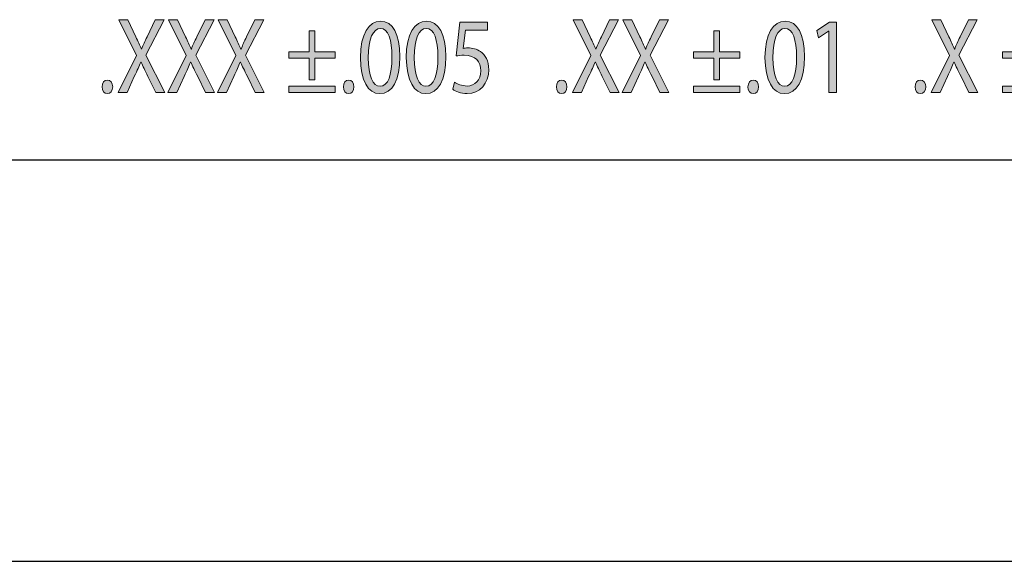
# Model space of a CAD drawing. Header units: inches. Extents: x -3.1 to 15.2, y -1.5 to 10.6.
# Tile 67 of 89: x 11.1 to 12.2, y -1.5 to -0.9. Entities that reach past the tile are written whole.
import ezdxf

# ---------------------------------------------------------------- set-up
doc = ezdxf.new("R2010")
doc.units = ezdxf.units.IN
doc.header["$MEASUREMENT"] = 0
doc.layers.add('chop', color=7, linetype='Continuous')

# ---------------------------------------------------------------- blocks, each defined once
blk = doc.blocks.new('block 3149')
at = {"layer": 'chop', "true_color": 0xffffff}
h = blk.add_hatch(color=7, dxfattribs=at)
h.dxf.hatch_style = 2
edge = h.paths.add_edge_path()
edge.add_spline(control_points=[(11.2278, -0.9773), (11.2278, -0.9773), (11.2189, -0.9588), (11.2189, -0.9588), (11.2153, -0.9517), (11.2131, -0.9471), (11.2109, -0.9423), (11.2109, -0.9423), (11.2107, -0.9423), (11.2107, -0.9423), (11.2087, -0.9471), (11.2068, -0.9516), (11.2032, -0.9589), (11.2032, -0.9589), (11.1948, -0.9773), (11.1948, -0.9773), (11.1948, -0.9773), (11.1845, -0.9773), (11.1845, -0.9773), (11.1845, -0.9773), (11.2058, -0.9349), (11.2058, -0.9349), (11.2058, -0.9349), (11.1854, -0.8935), (11.1854, -0.8935), (11.1854, -0.8935), (11.1958, -0.8935), (11.1958, -0.8935), (11.1958, -0.8935), (11.2049, -0.9131), (11.2049, -0.9131), (11.2075, -0.9186), (11.2095, -0.9229), (11.2113, -0.9273), (11.2113, -0.9273), (11.2116, -0.9273), (11.2116, -0.9273), (11.2136, -0.9223), (11.2153, -0.9185), (11.2179, -0.9131), (11.2179, -0.9131), (11.2274, -0.8935), (11.2274, -0.8935), (11.2274, -0.8935), (11.2377, -0.8935), (11.2377, -0.8935), (11.2377, -0.8935), (11.2166, -0.9343), (11.2166, -0.9343), (11.2166, -0.9343), (11.2382, -0.9773), (11.2382, -0.9773), (11.2382, -0.9773), (11.2278, -0.9773), (11.2278, -0.9773)], knot_values=[0, 0, 0, 0, 1, 1, 1, 2, 2, 2, 3, 3, 3, 4, 4, 4, 5, 5, 5, 6, 6, 6, 7, 7, 7, 8, 8, 8, 9, 9, 9, 10, 10, 10, 11, 11, 11, 12, 12, 12, 13, 13, 13, 14, 14, 14, 15, 15, 15, 16, 16, 16, 17, 17, 17, 18, 18, 18, 18], degree=3, periodic=1)
h = blk.add_hatch(color=7, dxfattribs=at)
h.dxf.hatch_style = 2
edge = h.paths.add_edge_path()
edge.add_spline(control_points=[(11.2851, -0.9773), (11.2851, -0.9773), (11.2762, -0.9588), (11.2762, -0.9588), (11.2726, -0.9517), (11.2704, -0.9471), (11.2682, -0.9423), (11.2682, -0.9423), (11.268, -0.9423), (11.268, -0.9423), (11.266, -0.9471), (11.2641, -0.9516), (11.2605, -0.9589), (11.2605, -0.9589), (11.2521, -0.9773), (11.2521, -0.9773), (11.2521, -0.9773), (11.2418, -0.9773), (11.2418, -0.9773), (11.2418, -0.9773), (11.263, -0.9349), (11.263, -0.9349), (11.263, -0.9349), (11.2427, -0.8935), (11.2427, -0.8935), (11.2427, -0.8935), (11.2531, -0.8935), (11.2531, -0.8935), (11.2531, -0.8935), (11.2622, -0.9131), (11.2622, -0.9131), (11.2648, -0.9186), (11.2668, -0.9229), (11.2686, -0.9273), (11.2686, -0.9273), (11.2689, -0.9273), (11.2689, -0.9273), (11.2709, -0.9223), (11.2726, -0.9185), (11.2752, -0.9131), (11.2752, -0.9131), (11.2847, -0.8935), (11.2847, -0.8935), (11.2847, -0.8935), (11.295, -0.8935), (11.295, -0.8935), (11.295, -0.8935), (11.2739, -0.9343), (11.2739, -0.9343), (11.2739, -0.9343), (11.2955, -0.9773), (11.2955, -0.9773), (11.2955, -0.9773), (11.2851, -0.9773), (11.2851, -0.9773)], knot_values=[0, 0, 0, 0, 1, 1, 1, 2, 2, 2, 3, 3, 3, 4, 4, 4, 5, 5, 5, 6, 6, 6, 7, 7, 7, 8, 8, 8, 9, 9, 9, 10, 10, 10, 11, 11, 11, 12, 12, 12, 13, 13, 13, 14, 14, 14, 15, 15, 15, 16, 16, 16, 17, 17, 17, 18, 18, 18, 18], degree=3, periodic=1)
h = blk.add_hatch(color=7, dxfattribs=at)
h.dxf.hatch_style = 2
edge = h.paths.add_edge_path()
edge.add_spline(control_points=[(11.3424, -0.9773), (11.3424, -0.9773), (11.3335, -0.9588), (11.3335, -0.9588), (11.3299, -0.9517), (11.3276, -0.9471), (11.3255, -0.9423), (11.3255, -0.9423), (11.3253, -0.9423), (11.3253, -0.9423), (11.3233, -0.9471), (11.3214, -0.9516), (11.3177, -0.9589), (11.3177, -0.9589), (11.3094, -0.9773), (11.3094, -0.9773), (11.3094, -0.9773), (11.2991, -0.9773), (11.2991, -0.9773), (11.2991, -0.9773), (11.3203, -0.9349), (11.3203, -0.9349), (11.3203, -0.9349), (11.2999, -0.8935), (11.2999, -0.8935), (11.2999, -0.8935), (11.3103, -0.8935), (11.3103, -0.8935), (11.3103, -0.8935), (11.3195, -0.9131), (11.3195, -0.9131), (11.3221, -0.9186), (11.324, -0.9229), (11.3259, -0.9273), (11.3259, -0.9273), (11.3262, -0.9273), (11.3262, -0.9273), (11.3282, -0.9223), (11.3299, -0.9185), (11.3325, -0.9131), (11.3325, -0.9131), (11.342, -0.8935), (11.342, -0.8935), (11.342, -0.8935), (11.3523, -0.8935), (11.3523, -0.8935), (11.3523, -0.8935), (11.3311, -0.9343), (11.3311, -0.9343), (11.3311, -0.9343), (11.3528, -0.9773), (11.3528, -0.9773), (11.3528, -0.9773), (11.3424, -0.9773), (11.3424, -0.9773)], knot_values=[0, 0, 0, 0, 1, 1, 1, 2, 2, 2, 3, 3, 3, 4, 4, 4, 5, 5, 5, 6, 6, 6, 7, 7, 7, 8, 8, 8, 9, 9, 9, 10, 10, 10, 11, 11, 11, 12, 12, 12, 13, 13, 13, 14, 14, 14, 15, 15, 15, 16, 16, 16, 17, 17, 17, 18, 18, 18, 18], degree=3, periodic=1)
h = blk.add_hatch(color=7, dxfattribs=at)
h.dxf.hatch_style = 2
edge = h.paths.add_edge_path()
edge.add_spline(control_points=[(11.5091, -0.936), (11.5091, -0.9635), (11.5006, -0.9787), (11.4858, -0.9787), (11.4727, -0.9787), (11.4639, -0.9639), (11.4637, -0.9371), (11.4637, -0.91), (11.4733, -0.8951), (11.4869, -0.8951), (11.501, -0.8951), (11.5091, -0.9103), (11.5091, -0.936)], knot_values=[0, 0, 0, 0, 1, 1, 1, 2, 2, 2, 3, 3, 3, 4, 4, 4, 4], degree=3, periodic=1)
edge = h.paths.add_edge_path()
edge.add_spline(control_points=[(11.4727, -0.9373), (11.4727, -0.9583), (11.4781, -0.9702), (11.4863, -0.9702), (11.4956, -0.9702), (11.5, -0.9572), (11.5, -0.9365), (11.5, -0.9166), (11.4958, -0.9036), (11.4864, -0.9036), (11.4785, -0.9036), (11.4727, -0.9153), (11.4727, -0.9373)], knot_values=[0, 0, 0, 0, 1, 1, 1, 2, 2, 2, 3, 3, 3, 4, 4, 4, 4], degree=3, periodic=1)
h = blk.add_hatch(color=7, dxfattribs=at)
h.dxf.hatch_style = 2
edge = h.paths.add_edge_path()
edge.add_spline(control_points=[(11.5619, -0.936), (11.5619, -0.9635), (11.5535, -0.9787), (11.5387, -0.9787), (11.5256, -0.9787), (11.5167, -0.9639), (11.5165, -0.9371), (11.5165, -0.91), (11.5262, -0.8951), (11.5398, -0.8951), (11.5539, -0.8951), (11.5619, -0.9103), (11.5619, -0.936)], knot_values=[0, 0, 0, 0, 1, 1, 1, 2, 2, 2, 3, 3, 3, 4, 4, 4, 4], degree=3, periodic=1)
edge = h.paths.add_edge_path()
edge.add_spline(control_points=[(11.5256, -0.9373), (11.5256, -0.9583), (11.5309, -0.9702), (11.5392, -0.9702), (11.5484, -0.9702), (11.5529, -0.9572), (11.5529, -0.9365), (11.5529, -0.9166), (11.5487, -0.9036), (11.5393, -0.9036), (11.5313, -0.9036), (11.5256, -0.9153), (11.5256, -0.9373)], knot_values=[0, 0, 0, 0, 1, 1, 1, 2, 2, 2, 3, 3, 3, 4, 4, 4, 4], degree=3, periodic=1)
h = blk.add_hatch(color=7, dxfattribs=at)
h.dxf.hatch_style = 2
edge = h.paths.add_edge_path()
edge.add_spline(control_points=[(11.7512, -0.9773), (11.7512, -0.9773), (11.7423, -0.9588), (11.7423, -0.9588), (11.7387, -0.9517), (11.7365, -0.9471), (11.7343, -0.9423), (11.7343, -0.9423), (11.7341, -0.9423), (11.7341, -0.9423), (11.7321, -0.9471), (11.7302, -0.9516), (11.7266, -0.9589), (11.7266, -0.9589), (11.7182, -0.9773), (11.7182, -0.9773), (11.7182, -0.9773), (11.7079, -0.9773), (11.7079, -0.9773), (11.7079, -0.9773), (11.7291, -0.9349), (11.7291, -0.9349), (11.7291, -0.9349), (11.7088, -0.8935), (11.7088, -0.8935), (11.7088, -0.8935), (11.7192, -0.8935), (11.7192, -0.8935), (11.7192, -0.8935), (11.7283, -0.9131), (11.7283, -0.9131), (11.7309, -0.9186), (11.7329, -0.9229), (11.7347, -0.9273), (11.7347, -0.9273), (11.735, -0.9273), (11.735, -0.9273), (11.737, -0.9223), (11.7387, -0.9185), (11.7413, -0.9131), (11.7413, -0.9131), (11.7508, -0.8935), (11.7508, -0.8935), (11.7508, -0.8935), (11.7611, -0.8935), (11.7611, -0.8935), (11.7611, -0.8935), (11.74, -0.9343), (11.74, -0.9343), (11.74, -0.9343), (11.7616, -0.9773), (11.7616, -0.9773), (11.7616, -0.9773), (11.7512, -0.9773), (11.7512, -0.9773)], knot_values=[0, 0, 0, 0, 1, 1, 1, 2, 2, 2, 3, 3, 3, 4, 4, 4, 5, 5, 5, 6, 6, 6, 7, 7, 7, 8, 8, 8, 9, 9, 9, 10, 10, 10, 11, 11, 11, 12, 12, 12, 13, 13, 13, 14, 14, 14, 15, 15, 15, 16, 16, 16, 17, 17, 17, 18, 18, 18, 18], degree=3, periodic=1)
h = blk.add_hatch(color=7, dxfattribs=at)
h.dxf.hatch_style = 2
edge = h.paths.add_edge_path()
edge.add_spline(control_points=[(11.8085, -0.9773), (11.8085, -0.9773), (11.7996, -0.9588), (11.7996, -0.9588), (11.796, -0.9517), (11.7937, -0.9471), (11.7916, -0.9423), (11.7916, -0.9423), (11.7914, -0.9423), (11.7914, -0.9423), (11.7894, -0.9471), (11.7875, -0.9516), (11.7839, -0.9589), (11.7839, -0.9589), (11.7755, -0.9773), (11.7755, -0.9773), (11.7755, -0.9773), (11.7652, -0.9773), (11.7652, -0.9773), (11.7652, -0.9773), (11.7864, -0.9349), (11.7864, -0.9349), (11.7864, -0.9349), (11.766, -0.8935), (11.766, -0.8935), (11.766, -0.8935), (11.7764, -0.8935), (11.7764, -0.8935), (11.7764, -0.8935), (11.7856, -0.9131), (11.7856, -0.9131), (11.7882, -0.9186), (11.7901, -0.9229), (11.792, -0.9273), (11.792, -0.9273), (11.7923, -0.9273), (11.7923, -0.9273), (11.7943, -0.9223), (11.796, -0.9185), (11.7986, -0.9131), (11.7986, -0.9131), (11.8081, -0.8935), (11.8081, -0.8935), (11.8081, -0.8935), (11.8184, -0.8935), (11.8184, -0.8935), (11.8184, -0.8935), (11.7973, -0.9343), (11.7973, -0.9343), (11.7973, -0.9343), (11.8189, -0.9773), (11.8189, -0.9773), (11.8189, -0.9773), (11.8085, -0.9773), (11.8085, -0.9773)], knot_values=[0, 0, 0, 0, 1, 1, 1, 2, 2, 2, 3, 3, 3, 4, 4, 4, 5, 5, 5, 6, 6, 6, 7, 7, 7, 8, 8, 8, 9, 9, 9, 10, 10, 10, 11, 11, 11, 12, 12, 12, 13, 13, 13, 14, 14, 14, 15, 15, 15, 16, 16, 16, 17, 17, 17, 18, 18, 18, 18], degree=3, periodic=1)
h = blk.add_hatch(color=7, dxfattribs=at)
h.dxf.hatch_style = 2
edge = h.paths.add_edge_path()
edge.add_spline(control_points=[(11.9752, -0.936), (11.9752, -0.9635), (11.9667, -0.9787), (11.9519, -0.9787), (11.9388, -0.9787), (11.93, -0.9639), (11.9297, -0.9371), (11.9297, -0.91), (11.9394, -0.8951), (11.953, -0.8951), (11.9671, -0.8951), (11.9752, -0.9103), (11.9752, -0.936)], knot_values=[0, 0, 0, 0, 1, 1, 1, 2, 2, 2, 3, 3, 3, 4, 4, 4, 4], degree=3, periodic=1)
edge = h.paths.add_edge_path()
edge.add_spline(control_points=[(11.9388, -0.9373), (11.9388, -0.9583), (11.9442, -0.9702), (11.9524, -0.9702), (11.9617, -0.9702), (11.9661, -0.9572), (11.9661, -0.9365), (11.9661, -0.9166), (11.9619, -0.9036), (11.9525, -0.9036), (11.9446, -0.9036), (11.9388, -0.9153), (11.9388, -0.9373)], knot_values=[0, 0, 0, 0, 1, 1, 1, 2, 2, 2, 3, 3, 3, 4, 4, 4, 4], degree=3, periodic=1)
h = blk.add_hatch(color=7, dxfattribs=at)
h.dxf.hatch_style = 2
edge = h.paths.add_edge_path()
edge.add_spline(control_points=[(12.1644, -0.9773), (12.1644, -0.9773), (12.1556, -0.9588), (12.1556, -0.9588), (12.152, -0.9517), (12.1497, -0.9471), (12.1475, -0.9423), (12.1475, -0.9423), (12.1473, -0.9423), (12.1473, -0.9423), (12.1454, -0.9471), (12.1434, -0.9516), (12.1398, -0.9589), (12.1398, -0.9589), (12.1315, -0.9773), (12.1315, -0.9773), (12.1315, -0.9773), (12.1212, -0.9773), (12.1212, -0.9773), (12.1212, -0.9773), (12.1424, -0.9349), (12.1424, -0.9349), (12.1424, -0.9349), (12.122, -0.8935), (12.122, -0.8935), (12.122, -0.8935), (12.1324, -0.8935), (12.1324, -0.8935), (12.1324, -0.8935), (12.1416, -0.9131), (12.1416, -0.9131), (12.1441, -0.9186), (12.1461, -0.9229), (12.1479, -0.9273), (12.1479, -0.9273), (12.1483, -0.9273), (12.1483, -0.9273), (12.1502, -0.9223), (12.152, -0.9185), (12.1545, -0.9131), (12.1545, -0.9131), (12.164, -0.8935), (12.164, -0.8935), (12.164, -0.8935), (12.1743, -0.8935), (12.1743, -0.8935), (12.1743, -0.8935), (12.1532, -0.9343), (12.1532, -0.9343), (12.1532, -0.9343), (12.1748, -0.9773), (12.1748, -0.9773), (12.1748, -0.9773), (12.1644, -0.9773), (12.1644, -0.9773)], knot_values=[0, 0, 0, 0, 1, 1, 1, 2, 2, 2, 3, 3, 3, 4, 4, 4, 5, 5, 5, 6, 6, 6, 7, 7, 7, 8, 8, 8, 9, 9, 9, 10, 10, 10, 11, 11, 11, 12, 12, 12, 13, 13, 13, 14, 14, 14, 15, 15, 15, 16, 16, 16, 17, 17, 17, 18, 18, 18, 18], degree=3, periodic=1)
h = blk.add_hatch(color=7, dxfattribs=at)
h.dxf.hatch_style = 2
h.paths.add_polyline_path([(11.4112, -0.9062), (11.4112, -0.9304), (11.4345, -0.9304), (11.4345, -0.9379), (11.4112, -0.9379), (11.4112, -0.9628), (11.4046, -0.9628), (11.4046, -0.9379), (11.3813, -0.9379), (11.3813, -0.9304), (11.4046, -0.9304), (11.4046, -0.9062)])
h.paths.add_polyline_path([(11.4345, -0.9699), (11.4345, -0.9773), (11.3813, -0.9773), (11.3813, -0.9699)])
h = blk.add_hatch(color=7, dxfattribs=at)
h.dxf.hatch_style = 2
edge = h.paths.add_edge_path()
edge.add_spline(control_points=[(11.6102, -0.9057), (11.6102, -0.9057), (11.5847, -0.9057), (11.5847, -0.9057), (11.5847, -0.9057), (11.5821, -0.9265), (11.5821, -0.9265), (11.5837, -0.9262), (11.5851, -0.926), (11.5876, -0.926), (11.5927, -0.926), (11.5979, -0.9273), (11.602, -0.9303), (11.6073, -0.9339), (11.6116, -0.9409), (11.6116, -0.9511), (11.6116, -0.9669), (11.6012, -0.9787), (11.5867, -0.9787), (11.5793, -0.9787), (11.5732, -0.9762), (11.57, -0.9737), (11.57, -0.9737), (11.5722, -0.9654), (11.5722, -0.9654), (11.575, -0.9674), (11.5805, -0.9699), (11.5866, -0.9699), (11.5951, -0.9699), (11.6024, -0.9631), (11.6024, -0.9523), (11.6023, -0.9419), (11.5965, -0.9344), (11.5832, -0.9344), (11.5793, -0.9344), (11.5764, -0.9349), (11.5739, -0.9353), (11.5739, -0.9353), (11.5782, -0.8965), (11.5782, -0.8965), (11.5782, -0.8965), (11.6102, -0.8965), (11.6102, -0.8965), (11.6102, -0.8965), (11.6102, -0.9057), (11.6102, -0.9057)], knot_values=[0, 0, 0, 0, 1, 1, 1, 2, 2, 2, 3, 3, 3, 4, 4, 4, 5, 5, 5, 6, 6, 6, 7, 7, 7, 8, 8, 8, 9, 9, 9, 10, 10, 10, 11, 11, 11, 12, 12, 12, 13, 13, 13, 14, 14, 14, 15, 15, 15, 15], degree=3, periodic=1)
h = blk.add_hatch(color=7, dxfattribs=at)
h.dxf.hatch_style = 2
h.paths.add_polyline_path([(11.8773, -0.9062), (11.8773, -0.9304), (11.9006, -0.9304), (11.9006, -0.9379), (11.8773, -0.9379), (11.8773, -0.9628), (11.8707, -0.9628), (11.8707, -0.9379), (11.8474, -0.9379), (11.8474, -0.9304), (11.8707, -0.9304), (11.8707, -0.9062)])
h.paths.add_polyline_path([(11.9006, -0.9699), (11.9006, -0.9773), (11.8474, -0.9773), (11.8474, -0.9699)])
h = blk.add_hatch(color=7, dxfattribs=at)
h.dxf.hatch_style = 2
h.paths.add_polyline_path([(12.0032, -0.9067), (12.003, -0.9067), (11.9914, -0.9143), (11.9896, -0.9059), (12.0042, -0.8965), (12.012, -0.8965), (12.012, -0.9773), (12.0032, -0.9773)])
h = blk.add_hatch(color=7, dxfattribs=at)
h.dxf.hatch_style = 2
h.paths.add_polyline_path([(12.2333, -0.9062), (12.2333, -0.9304), (12.2565, -0.9304), (12.2565, -0.9379), (12.2333, -0.9379), (12.2333, -0.9628), (12.2267, -0.9628), (12.2267, -0.9379), (12.2034, -0.9379), (12.2034, -0.9304), (12.2267, -0.9304), (12.2267, -0.9062)])
h.paths.add_polyline_path([(12.2565, -0.9699), (12.2565, -0.9773), (12.2034, -0.9773), (12.2034, -0.9699)])
h = blk.add_hatch(color=7, dxfattribs=at)
h.dxf.hatch_style = 2
edge = h.paths.add_edge_path()
edge.add_spline(control_points=[(11.166, -0.9709), (11.166, -0.9663), (11.1686, -0.963), (11.1722, -0.963), (11.1758, -0.963), (11.1783, -0.9663), (11.1783, -0.9709), (11.1783, -0.9753), (11.1759, -0.9787), (11.1721, -0.9787), (11.1685, -0.9787), (11.166, -0.9753), (11.166, -0.9709)], knot_values=[0, 0, 0, 0, 1, 1, 1, 2, 2, 2, 3, 3, 3, 4, 4, 4, 4], degree=3, periodic=1)
h = blk.add_hatch(color=7, dxfattribs=at)
h.dxf.hatch_style = 2
edge = h.paths.add_edge_path()
edge.add_spline(control_points=[(11.444, -0.9709), (11.444, -0.9663), (11.4465, -0.963), (11.4501, -0.963), (11.4537, -0.963), (11.4562, -0.9663), (11.4562, -0.9709), (11.4562, -0.9753), (11.4539, -0.9787), (11.45, -0.9787), (11.4464, -0.9787), (11.444, -0.9753), (11.444, -0.9709)], knot_values=[0, 0, 0, 0, 1, 1, 1, 2, 2, 2, 3, 3, 3, 4, 4, 4, 4], degree=3, periodic=1)
h = blk.add_hatch(color=7, dxfattribs=at)
h.dxf.hatch_style = 2
edge = h.paths.add_edge_path()
edge.add_spline(control_points=[(11.6894, -0.9709), (11.6894, -0.9663), (11.692, -0.963), (11.6956, -0.963), (11.6992, -0.963), (11.7016, -0.9663), (11.7016, -0.9709), (11.7016, -0.9753), (11.6993, -0.9787), (11.6955, -0.9787), (11.6919, -0.9787), (11.6894, -0.9753), (11.6894, -0.9709)], knot_values=[0, 0, 0, 0, 1, 1, 1, 2, 2, 2, 3, 3, 3, 4, 4, 4, 4], degree=3, periodic=1)
h = blk.add_hatch(color=7, dxfattribs=at)
h.dxf.hatch_style = 2
edge = h.paths.add_edge_path()
edge.add_spline(control_points=[(11.9101, -0.9709), (11.9101, -0.9663), (11.9127, -0.963), (11.9163, -0.963), (11.9199, -0.963), (11.9223, -0.9663), (11.9223, -0.9709), (11.9223, -0.9753), (11.92, -0.9787), (11.9162, -0.9787), (11.9125, -0.9787), (11.9101, -0.9753), (11.9101, -0.9709)], knot_values=[0, 0, 0, 0, 1, 1, 1, 2, 2, 2, 3, 3, 3, 4, 4, 4, 4], degree=3, periodic=1)
h = blk.add_hatch(color=7, dxfattribs=at)
h.dxf.hatch_style = 2
edge = h.paths.add_edge_path()
edge.add_spline(control_points=[(12.1026, -0.9709), (12.1026, -0.9663), (12.1052, -0.963), (12.1088, -0.963), (12.1124, -0.963), (12.1149, -0.9663), (12.1149, -0.9709), (12.1149, -0.9753), (12.1125, -0.9787), (12.1087, -0.9787), (12.1051, -0.9787), (12.1026, -0.9753), (12.1026, -0.9709)], knot_values=[0, 0, 0, 0, 1, 1, 1, 2, 2, 2, 3, 3, 3, 4, 4, 4, 4], degree=3, periodic=1)
at = {"layer": 'chop', "lineweight": 0}
for points in [[(11.4112, -0.9062), (11.4112, -0.9304), (11.4345, -0.9304), (11.4345, -0.9379), (11.4112, -0.9379), (11.4112, -0.9628), (11.4046, -0.9628), (11.4046, -0.9379), (11.3813, -0.9379), (11.3813, -0.9304), (11.4046, -0.9304), (11.4046, -0.9062), (11.4112, -0.9062)], [(11.8773, -0.9062), (11.8773, -0.9304), (11.9006, -0.9304), (11.9006, -0.9379), (11.8773, -0.9379), (11.8773, -0.9628), (11.8707, -0.9628), (11.8707, -0.9379), (11.8474, -0.9379), (11.8474, -0.9304), (11.8707, -0.9304), (11.8707, -0.9062), (11.8773, -0.9062)], [(12.0032, -0.9067), (12.003, -0.9067), (11.9914, -0.9143), (11.9896, -0.9059), (12.0042, -0.8965), (12.012, -0.8965), (12.012, -0.9773), (12.0032, -0.9773), (12.0032, -0.9067)], [(12.2333, -0.9062), (12.2333, -0.9304), (12.2565, -0.9304), (12.2565, -0.9379), (12.2333, -0.9379), (12.2333, -0.9628), (12.2267, -0.9628), (12.2267, -0.9379), (12.2034, -0.9379), (12.2034, -0.9304), (12.2267, -0.9304), (12.2267, -0.9062), (12.2333, -0.9062)], [(11.4345, -0.9699), (11.4345, -0.9773), (11.3813, -0.9773), (11.3813, -0.9699), (11.4345, -0.9699)], [(11.9006, -0.9699), (11.9006, -0.9773), (11.8474, -0.9773), (11.8474, -0.9699), (11.9006, -0.9699)], [(12.2565, -0.9699), (12.2565, -0.9773), (12.2034, -0.9773), (12.2034, -0.9699), (12.2565, -0.9699)]]:
    blk.add_lwpolyline(points, dxfattribs=at)
for points, knots in [([(11.2278, -0.9773), (11.2278, -0.9773), (11.2189, -0.9588), (11.2189, -0.9588), (11.2153, -0.9517), (11.2131, -0.9471), (11.2109, -0.9423), (11.2109, -0.9423), (11.2107, -0.9423), (11.2107, -0.9423), (11.2087, -0.9471), (11.2068, -0.9516), (11.2032, -0.9589), (11.2032, -0.9589), (11.1948, -0.9773), (11.1948, -0.9773), (11.1948, -0.9773), (11.1845, -0.9773), (11.1845, -0.9773), (11.1845, -0.9773), (11.2058, -0.9349), (11.2058, -0.9349), (11.2058, -0.9349), (11.1854, -0.8935), (11.1854, -0.8935), (11.1854, -0.8935), (11.1958, -0.8935), (11.1958, -0.8935), (11.1958, -0.8935), (11.2049, -0.9131), (11.2049, -0.9131), (11.2075, -0.9186), (11.2095, -0.9229), (11.2113, -0.9273), (11.2113, -0.9273), (11.2116, -0.9273), (11.2116, -0.9273), (11.2136, -0.9223), (11.2153, -0.9185), (11.2179, -0.9131), (11.2179, -0.9131), (11.2274, -0.8935), (11.2274, -0.8935), (11.2274, -0.8935), (11.2377, -0.8935), (11.2377, -0.8935), (11.2377, -0.8935), (11.2166, -0.9343), (11.2166, -0.9343), (11.2166, -0.9343), (11.2382, -0.9773), (11.2382, -0.9773), (11.2382, -0.9773), (11.2278, -0.9773), (11.2278, -0.9773)], [0, 0, 0, 0, 1, 1, 1, 2, 2, 2, 3, 3, 3, 4, 4, 4, 5, 5, 5, 6, 6, 6, 7, 7, 7, 8, 8, 8, 9, 9, 9, 10, 10, 10, 11, 11, 11, 12, 12, 12, 13, 13, 13, 14, 14, 14, 15, 15, 15, 16, 16, 16, 17, 17, 17, 18, 18, 18, 18]), ([(11.2851, -0.9773), (11.2851, -0.9773), (11.2762, -0.9588), (11.2762, -0.9588), (11.2726, -0.9517), (11.2704, -0.9471), (11.2682, -0.9423), (11.2682, -0.9423), (11.268, -0.9423), (11.268, -0.9423), (11.266, -0.9471), (11.2641, -0.9516), (11.2605, -0.9589), (11.2605, -0.9589), (11.2521, -0.9773), (11.2521, -0.9773), (11.2521, -0.9773), (11.2418, -0.9773), (11.2418, -0.9773), (11.2418, -0.9773), (11.263, -0.9349), (11.263, -0.9349), (11.263, -0.9349), (11.2427, -0.8935), (11.2427, -0.8935), (11.2427, -0.8935), (11.2531, -0.8935), (11.2531, -0.8935), (11.2531, -0.8935), (11.2622, -0.9131), (11.2622, -0.9131), (11.2648, -0.9186), (11.2668, -0.9229), (11.2686, -0.9273), (11.2686, -0.9273), (11.2689, -0.9273), (11.2689, -0.9273), (11.2709, -0.9223), (11.2726, -0.9185), (11.2752, -0.9131), (11.2752, -0.9131), (11.2847, -0.8935), (11.2847, -0.8935), (11.2847, -0.8935), (11.295, -0.8935), (11.295, -0.8935), (11.295, -0.8935), (11.2739, -0.9343), (11.2739, -0.9343), (11.2739, -0.9343), (11.2955, -0.9773), (11.2955, -0.9773), (11.2955, -0.9773), (11.2851, -0.9773), (11.2851, -0.9773)], [0, 0, 0, 0, 1, 1, 1, 2, 2, 2, 3, 3, 3, 4, 4, 4, 5, 5, 5, 6, 6, 6, 7, 7, 7, 8, 8, 8, 9, 9, 9, 10, 10, 10, 11, 11, 11, 12, 12, 12, 13, 13, 13, 14, 14, 14, 15, 15, 15, 16, 16, 16, 17, 17, 17, 18, 18, 18, 18]), ([(11.3424, -0.9773), (11.3424, -0.9773), (11.3335, -0.9588), (11.3335, -0.9588), (11.3299, -0.9517), (11.3276, -0.9471), (11.3255, -0.9423), (11.3255, -0.9423), (11.3253, -0.9423), (11.3253, -0.9423), (11.3233, -0.9471), (11.3214, -0.9516), (11.3177, -0.9589), (11.3177, -0.9589), (11.3094, -0.9773), (11.3094, -0.9773), (11.3094, -0.9773), (11.2991, -0.9773), (11.2991, -0.9773), (11.2991, -0.9773), (11.3203, -0.9349), (11.3203, -0.9349), (11.3203, -0.9349), (11.2999, -0.8935), (11.2999, -0.8935), (11.2999, -0.8935), (11.3103, -0.8935), (11.3103, -0.8935), (11.3103, -0.8935), (11.3195, -0.9131), (11.3195, -0.9131), (11.3221, -0.9186), (11.324, -0.9229), (11.3259, -0.9273), (11.3259, -0.9273), (11.3262, -0.9273), (11.3262, -0.9273), (11.3282, -0.9223), (11.3299, -0.9185), (11.3325, -0.9131), (11.3325, -0.9131), (11.342, -0.8935), (11.342, -0.8935), (11.342, -0.8935), (11.3523, -0.8935), (11.3523, -0.8935), (11.3523, -0.8935), (11.3311, -0.9343), (11.3311, -0.9343), (11.3311, -0.9343), (11.3528, -0.9773), (11.3528, -0.9773), (11.3528, -0.9773), (11.3424, -0.9773), (11.3424, -0.9773)], [0, 0, 0, 0, 1, 1, 1, 2, 2, 2, 3, 3, 3, 4, 4, 4, 5, 5, 5, 6, 6, 6, 7, 7, 7, 8, 8, 8, 9, 9, 9, 10, 10, 10, 11, 11, 11, 12, 12, 12, 13, 13, 13, 14, 14, 14, 15, 15, 15, 16, 16, 16, 17, 17, 17, 18, 18, 18, 18]), ([(11.5091, -0.936), (11.5091, -0.9635), (11.5006, -0.9787), (11.4858, -0.9787), (11.4727, -0.9787), (11.4639, -0.9639), (11.4637, -0.9371), (11.4637, -0.91), (11.4733, -0.8951), (11.4869, -0.8951), (11.501, -0.8951), (11.5091, -0.9103), (11.5091, -0.936)], [0, 0, 0, 0, 1, 1, 1, 2, 2, 2, 3, 3, 3, 4, 4, 4, 4]), ([(11.5619, -0.936), (11.5619, -0.9635), (11.5535, -0.9787), (11.5387, -0.9787), (11.5256, -0.9787), (11.5167, -0.9639), (11.5165, -0.9371), (11.5165, -0.91), (11.5262, -0.8951), (11.5398, -0.8951), (11.5539, -0.8951), (11.5619, -0.9103), (11.5619, -0.936)], [0, 0, 0, 0, 1, 1, 1, 2, 2, 2, 3, 3, 3, 4, 4, 4, 4]), ([(11.7512, -0.9773), (11.7512, -0.9773), (11.7423, -0.9588), (11.7423, -0.9588), (11.7387, -0.9517), (11.7365, -0.9471), (11.7343, -0.9423), (11.7343, -0.9423), (11.7341, -0.9423), (11.7341, -0.9423), (11.7321, -0.9471), (11.7302, -0.9516), (11.7266, -0.9589), (11.7266, -0.9589), (11.7182, -0.9773), (11.7182, -0.9773), (11.7182, -0.9773), (11.7079, -0.9773), (11.7079, -0.9773), (11.7079, -0.9773), (11.7291, -0.9349), (11.7291, -0.9349), (11.7291, -0.9349), (11.7088, -0.8935), (11.7088, -0.8935), (11.7088, -0.8935), (11.7192, -0.8935), (11.7192, -0.8935), (11.7192, -0.8935), (11.7283, -0.9131), (11.7283, -0.9131), (11.7309, -0.9186), (11.7329, -0.9229), (11.7347, -0.9273), (11.7347, -0.9273), (11.735, -0.9273), (11.735, -0.9273), (11.737, -0.9223), (11.7387, -0.9185), (11.7413, -0.9131), (11.7413, -0.9131), (11.7508, -0.8935), (11.7508, -0.8935), (11.7508, -0.8935), (11.7611, -0.8935), (11.7611, -0.8935), (11.7611, -0.8935), (11.74, -0.9343), (11.74, -0.9343), (11.74, -0.9343), (11.7616, -0.9773), (11.7616, -0.9773), (11.7616, -0.9773), (11.7512, -0.9773), (11.7512, -0.9773)], [0, 0, 0, 0, 1, 1, 1, 2, 2, 2, 3, 3, 3, 4, 4, 4, 5, 5, 5, 6, 6, 6, 7, 7, 7, 8, 8, 8, 9, 9, 9, 10, 10, 10, 11, 11, 11, 12, 12, 12, 13, 13, 13, 14, 14, 14, 15, 15, 15, 16, 16, 16, 17, 17, 17, 18, 18, 18, 18]), ([(11.8085, -0.9773), (11.8085, -0.9773), (11.7996, -0.9588), (11.7996, -0.9588), (11.796, -0.9517), (11.7937, -0.9471), (11.7916, -0.9423), (11.7916, -0.9423), (11.7914, -0.9423), (11.7914, -0.9423), (11.7894, -0.9471), (11.7875, -0.9516), (11.7839, -0.9589), (11.7839, -0.9589), (11.7755, -0.9773), (11.7755, -0.9773), (11.7755, -0.9773), (11.7652, -0.9773), (11.7652, -0.9773), (11.7652, -0.9773), (11.7864, -0.9349), (11.7864, -0.9349), (11.7864, -0.9349), (11.766, -0.8935), (11.766, -0.8935), (11.766, -0.8935), (11.7764, -0.8935), (11.7764, -0.8935), (11.7764, -0.8935), (11.7856, -0.9131), (11.7856, -0.9131), (11.7882, -0.9186), (11.7901, -0.9229), (11.792, -0.9273), (11.792, -0.9273), (11.7923, -0.9273), (11.7923, -0.9273), (11.7943, -0.9223), (11.796, -0.9185), (11.7986, -0.9131), (11.7986, -0.9131), (11.8081, -0.8935), (11.8081, -0.8935), (11.8081, -0.8935), (11.8184, -0.8935), (11.8184, -0.8935), (11.8184, -0.8935), (11.7973, -0.9343), (11.7973, -0.9343), (11.7973, -0.9343), (11.8189, -0.9773), (11.8189, -0.9773), (11.8189, -0.9773), (11.8085, -0.9773), (11.8085, -0.9773)], [0, 0, 0, 0, 1, 1, 1, 2, 2, 2, 3, 3, 3, 4, 4, 4, 5, 5, 5, 6, 6, 6, 7, 7, 7, 8, 8, 8, 9, 9, 9, 10, 10, 10, 11, 11, 11, 12, 12, 12, 13, 13, 13, 14, 14, 14, 15, 15, 15, 16, 16, 16, 17, 17, 17, 18, 18, 18, 18]), ([(11.9752, -0.936), (11.9752, -0.9635), (11.9667, -0.9787), (11.9519, -0.9787), (11.9388, -0.9787), (11.93, -0.9639), (11.9297, -0.9371), (11.9297, -0.91), (11.9394, -0.8951), (11.953, -0.8951), (11.9671, -0.8951), (11.9752, -0.9103), (11.9752, -0.936)], [0, 0, 0, 0, 1, 1, 1, 2, 2, 2, 3, 3, 3, 4, 4, 4, 4]), ([(12.1644, -0.9773), (12.1644, -0.9773), (12.1556, -0.9588), (12.1556, -0.9588), (12.152, -0.9517), (12.1497, -0.9471), (12.1475, -0.9423), (12.1475, -0.9423), (12.1473, -0.9423), (12.1473, -0.9423), (12.1454, -0.9471), (12.1434, -0.9516), (12.1398, -0.9589), (12.1398, -0.9589), (12.1315, -0.9773), (12.1315, -0.9773), (12.1315, -0.9773), (12.1212, -0.9773), (12.1212, -0.9773), (12.1212, -0.9773), (12.1424, -0.9349), (12.1424, -0.9349), (12.1424, -0.9349), (12.122, -0.8935), (12.122, -0.8935), (12.122, -0.8935), (12.1324, -0.8935), (12.1324, -0.8935), (12.1324, -0.8935), (12.1416, -0.9131), (12.1416, -0.9131), (12.1441, -0.9186), (12.1461, -0.9229), (12.1479, -0.9273), (12.1479, -0.9273), (12.1483, -0.9273), (12.1483, -0.9273), (12.1502, -0.9223), (12.152, -0.9185), (12.1545, -0.9131), (12.1545, -0.9131), (12.164, -0.8935), (12.164, -0.8935), (12.164, -0.8935), (12.1743, -0.8935), (12.1743, -0.8935), (12.1743, -0.8935), (12.1532, -0.9343), (12.1532, -0.9343), (12.1532, -0.9343), (12.1748, -0.9773), (12.1748, -0.9773), (12.1748, -0.9773), (12.1644, -0.9773), (12.1644, -0.9773)], [0, 0, 0, 0, 1, 1, 1, 2, 2, 2, 3, 3, 3, 4, 4, 4, 5, 5, 5, 6, 6, 6, 7, 7, 7, 8, 8, 8, 9, 9, 9, 10, 10, 10, 11, 11, 11, 12, 12, 12, 13, 13, 13, 14, 14, 14, 15, 15, 15, 16, 16, 16, 17, 17, 17, 18, 18, 18, 18]), ([(11.4727, -0.9373), (11.4727, -0.9583), (11.4781, -0.9702), (11.4863, -0.9702), (11.4956, -0.9702), (11.5, -0.9572), (11.5, -0.9365), (11.5, -0.9166), (11.4958, -0.9036), (11.4864, -0.9036), (11.4785, -0.9036), (11.4727, -0.9153), (11.4727, -0.9373)], [0, 0, 0, 0, 1, 1, 1, 2, 2, 2, 3, 3, 3, 4, 4, 4, 4]), ([(11.5256, -0.9373), (11.5256, -0.9583), (11.5309, -0.9702), (11.5392, -0.9702), (11.5484, -0.9702), (11.5529, -0.9572), (11.5529, -0.9365), (11.5529, -0.9166), (11.5487, -0.9036), (11.5393, -0.9036), (11.5313, -0.9036), (11.5256, -0.9153), (11.5256, -0.9373)], [0, 0, 0, 0, 1, 1, 1, 2, 2, 2, 3, 3, 3, 4, 4, 4, 4]), ([(11.6102, -0.9057), (11.6102, -0.9057), (11.5847, -0.9057), (11.5847, -0.9057), (11.5847, -0.9057), (11.5821, -0.9265), (11.5821, -0.9265), (11.5837, -0.9262), (11.5851, -0.926), (11.5876, -0.926), (11.5927, -0.926), (11.5979, -0.9273), (11.602, -0.9303), (11.6073, -0.9339), (11.6116, -0.9409), (11.6116, -0.9511), (11.6116, -0.9669), (11.6012, -0.9787), (11.5867, -0.9787), (11.5793, -0.9787), (11.5732, -0.9762), (11.57, -0.9737), (11.57, -0.9737), (11.5722, -0.9654), (11.5722, -0.9654), (11.575, -0.9674), (11.5805, -0.9699), (11.5866, -0.9699), (11.5951, -0.9699), (11.6024, -0.9631), (11.6024, -0.9523), (11.6023, -0.9419), (11.5965, -0.9344), (11.5832, -0.9344), (11.5793, -0.9344), (11.5764, -0.9349), (11.5739, -0.9353), (11.5739, -0.9353), (11.5782, -0.8965), (11.5782, -0.8965), (11.5782, -0.8965), (11.6102, -0.8965), (11.6102, -0.8965), (11.6102, -0.8965), (11.6102, -0.9057), (11.6102, -0.9057)], [0, 0, 0, 0, 1, 1, 1, 2, 2, 2, 3, 3, 3, 4, 4, 4, 5, 5, 5, 6, 6, 6, 7, 7, 7, 8, 8, 8, 9, 9, 9, 10, 10, 10, 11, 11, 11, 12, 12, 12, 13, 13, 13, 14, 14, 14, 15, 15, 15, 15]), ([(11.9388, -0.9373), (11.9388, -0.9583), (11.9442, -0.9702), (11.9524, -0.9702), (11.9617, -0.9702), (11.9661, -0.9572), (11.9661, -0.9365), (11.9661, -0.9166), (11.9619, -0.9036), (11.9525, -0.9036), (11.9446, -0.9036), (11.9388, -0.9153), (11.9388, -0.9373)], [0, 0, 0, 0, 1, 1, 1, 2, 2, 2, 3, 3, 3, 4, 4, 4, 4]), ([(11.166, -0.9709), (11.166, -0.9663), (11.1686, -0.963), (11.1722, -0.963), (11.1758, -0.963), (11.1783, -0.9663), (11.1783, -0.9709), (11.1783, -0.9753), (11.1759, -0.9787), (11.1721, -0.9787), (11.1685, -0.9787), (11.166, -0.9753), (11.166, -0.9709)], [0, 0, 0, 0, 1, 1, 1, 2, 2, 2, 3, 3, 3, 4, 4, 4, 4]), ([(11.444, -0.9709), (11.444, -0.9663), (11.4465, -0.963), (11.4501, -0.963), (11.4537, -0.963), (11.4562, -0.9663), (11.4562, -0.9709), (11.4562, -0.9753), (11.4539, -0.9787), (11.45, -0.9787), (11.4464, -0.9787), (11.444, -0.9753), (11.444, -0.9709)], [0, 0, 0, 0, 1, 1, 1, 2, 2, 2, 3, 3, 3, 4, 4, 4, 4]), ([(11.6894, -0.9709), (11.6894, -0.9663), (11.692, -0.963), (11.6956, -0.963), (11.6992, -0.963), (11.7016, -0.9663), (11.7016, -0.9709), (11.7016, -0.9753), (11.6993, -0.9787), (11.6955, -0.9787), (11.6919, -0.9787), (11.6894, -0.9753), (11.6894, -0.9709)], [0, 0, 0, 0, 1, 1, 1, 2, 2, 2, 3, 3, 3, 4, 4, 4, 4]), ([(11.9101, -0.9709), (11.9101, -0.9663), (11.9127, -0.963), (11.9163, -0.963), (11.9199, -0.963), (11.9223, -0.9663), (11.9223, -0.9709), (11.9223, -0.9753), (11.92, -0.9787), (11.9162, -0.9787), (11.9125, -0.9787), (11.9101, -0.9753), (11.9101, -0.9709)], [0, 0, 0, 0, 1, 1, 1, 2, 2, 2, 3, 3, 3, 4, 4, 4, 4]), ([(12.1026, -0.9709), (12.1026, -0.9663), (12.1052, -0.963), (12.1088, -0.963), (12.1124, -0.963), (12.1149, -0.9663), (12.1149, -0.9709), (12.1149, -0.9753), (12.1125, -0.9787), (12.1087, -0.9787), (12.1051, -0.9787), (12.1026, -0.9753), (12.1026, -0.9709)], [0, 0, 0, 0, 1, 1, 1, 2, 2, 2, 3, 3, 3, 4, 4, 4, 4])]:
    blk.add_open_spline(points, degree=3, knots=knots, dxfattribs=at)
blk = doc.blocks.new('block 3148')
at = {"layer": 'chop'}
blk.add_blockref('block 3149', (0, 0), dxfattribs=at)
blk = doc.blocks.new('block 3183')
at = {"layer": 'chop', "color": 7, "lineweight": 30, "true_color": 0xffffff}
blk.add_lwpolyline([(-3.0131, -1.5175), (15.1744, -1.5175)], dxfattribs=at)
blk = doc.blocks.new('block 3185')
at = {"layer": 'chop', "color": 7, "lineweight": 30, "true_color": 0xffffff}
blk.add_lwpolyline([(-2.531, -1.055), (14.7232, -1.055)], dxfattribs=at)
blk = doc.blocks.new('block 3113')
at = {"layer": 'chop'}
for name in ['block 3148', 'block 3185', 'block 3183']:
    blk.add_blockref(name, (0, 0), dxfattribs=at)

msp = doc.modelspace()

# ---------------------------------------------------------------- block references
at = {"layer": 'chop'}
msp.add_blockref('block 3113', (0, 0), dxfattribs=at)

doc.saveas('drawing.dxf')
